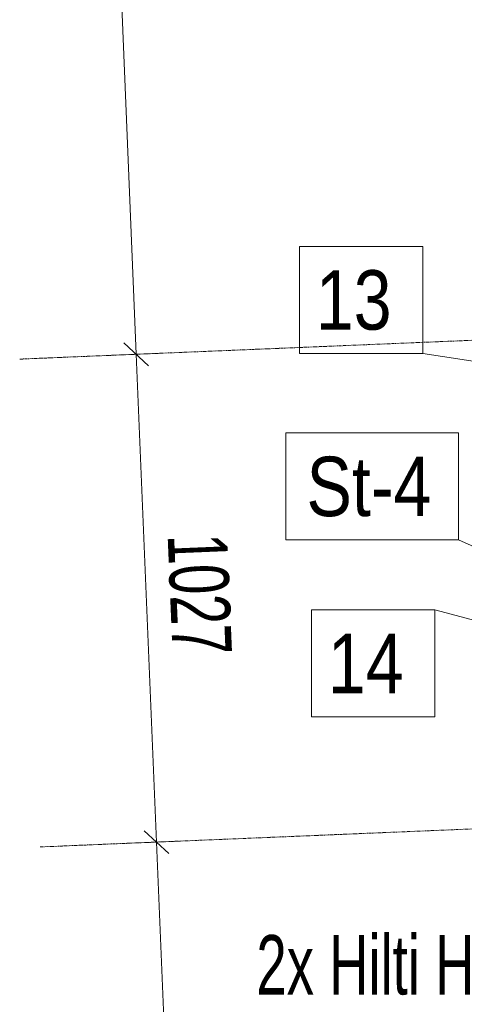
# Model space of a CAD drawing. Header units: millimetres. Extents: x -15129 to 9171, y -18789 to 5877.
# Tile 97 of 256: x -13079 to -12144, y -6772 to -4701. Entities that reach past the tile are written whole.
import ezdxf

# ---------------------------------------------------------------- set-up
doc = ezdxf.new("R2010")
doc.units = ezdxf.units.MM
doc.linetypes.add('CENTER', pattern=[50.8, 31.75, -6.35, 6.35, -6.35])
doc.layers.add('AS_DIM_ON', color=7, linetype='Continuous')
doc.styles.add('Arial Narrow', font='ARIALN.TTF', dxfattribs={"height": 5})
doc.styles.add('ROMANS', font='ARIALN.TTF', dxfattribs={"width": 0.8})
doc.styles.get("Standard").update_dxf_attribs({"font": 'ARIALN.TTF', "width": 0.8})

msp = doc.modelspace()

# ---------------------------------------------------------------- linework, layer by layer
at = {"color": 5, "linetype": 'CENTER', "lineweight": 13, "ltscale": 0.2}
for p, q in [((-13078.6, -5414.8, 76020), (-9700.9, -5274, 38010)), ((-13035.8, -6440.8, 76020), (-9658.1, -6299.9, 38010))]:
    msp.add_line(p, q, dxfattribs=at)
at = {"color": 7, "lineweight": 13}
for p, q in [((-11843.6, -5462.7), (-12231.5, -5402.8)), ((-11749.3, -5973.6), (-12156.6, -5795)), ((-11819.5, -6044.6), (-12206.2, -5942.4))]:
    msp.add_line(p, q, dxfattribs=at)
for points in [[(-12490.8, -5402.8), (-12231.5, -5402.8), (-12231.5, -5177.8), (-12490.8, -5177.8), (-12490.8, -5402.8)], [(-12519.2, -5795), (-12156.6, -5795), (-12156.6, -5570), (-12519.2, -5570), (-12519.2, -5795)], [(-12465.4, -6167.4), (-12206.2, -6167.4), (-12206.2, -5942.4), (-12465.4, -5942.4), (-12465.4, -6167.4)]]:
    msp.add_lwpolyline(points, dxfattribs=at)
at = {"layer": 'AS_DIM_ON', "color": 7, "lineweight": 13}
for p, q in [((-12833.6, -5404.6), (-12919, -3355.7)), ((-12896, -5407.2), (-12783.6, -5402.5)), ((-12790.8, -6430.5), (-12833.6, -5404.6)), ((-12853.2, -6433.1), (-12740.8, -6428.5)), ((-12700.6, -8592.5), (-12790.8, -6430.5))]:
    msp.add_line(p, q, dxfattribs=at)
at = {"layer": 'AS_DIM_ON', "linetype": 'ByBlock', "lineweight": -2}
for p, q in [((-12807.5, -5428.6), (-12859.6, -5380.7)), ((-12859.6, -5380.7), (-12807.5, -5428.6)), ((-12764.8, -6454.5), (-12816.8, -6406.6)), ((-12816.8, -6406.6), (-12764.8, -6454.5))]:
    msp.add_line(p, q, dxfattribs=at)

# ---------------------------------------------------------------- texts
at = {"color": 7, "lineweight": 13, "style": 'Arial Narrow'}
for s, p in [('13', (-12456.2, -5352.8)), ('St-4', (-12475.7, -5745)), ('14', (-12430.8, -6117.4))]:
    msp.add_text(s, height=125, dxfattribs=at).set_placement(p)
at = {"layer": 'AS_DIM_ON', "color": 7, "lineweight": 13, "style": 'ROMANS', "width": 0.8}
msp.add_text('1027', height=125, rotation=272.3883, dxfattribs=at).set_placement((-12767.7, -5784.8))
at = {"layer": 'AS_DIM_ON', "lineweight": 13, "width": 0.8}
msp.add_text('2x Hilti HST3', height=125, dxfattribs=at).set_placement((-12581, -6751.2))

doc.saveas('drawing.dxf')
